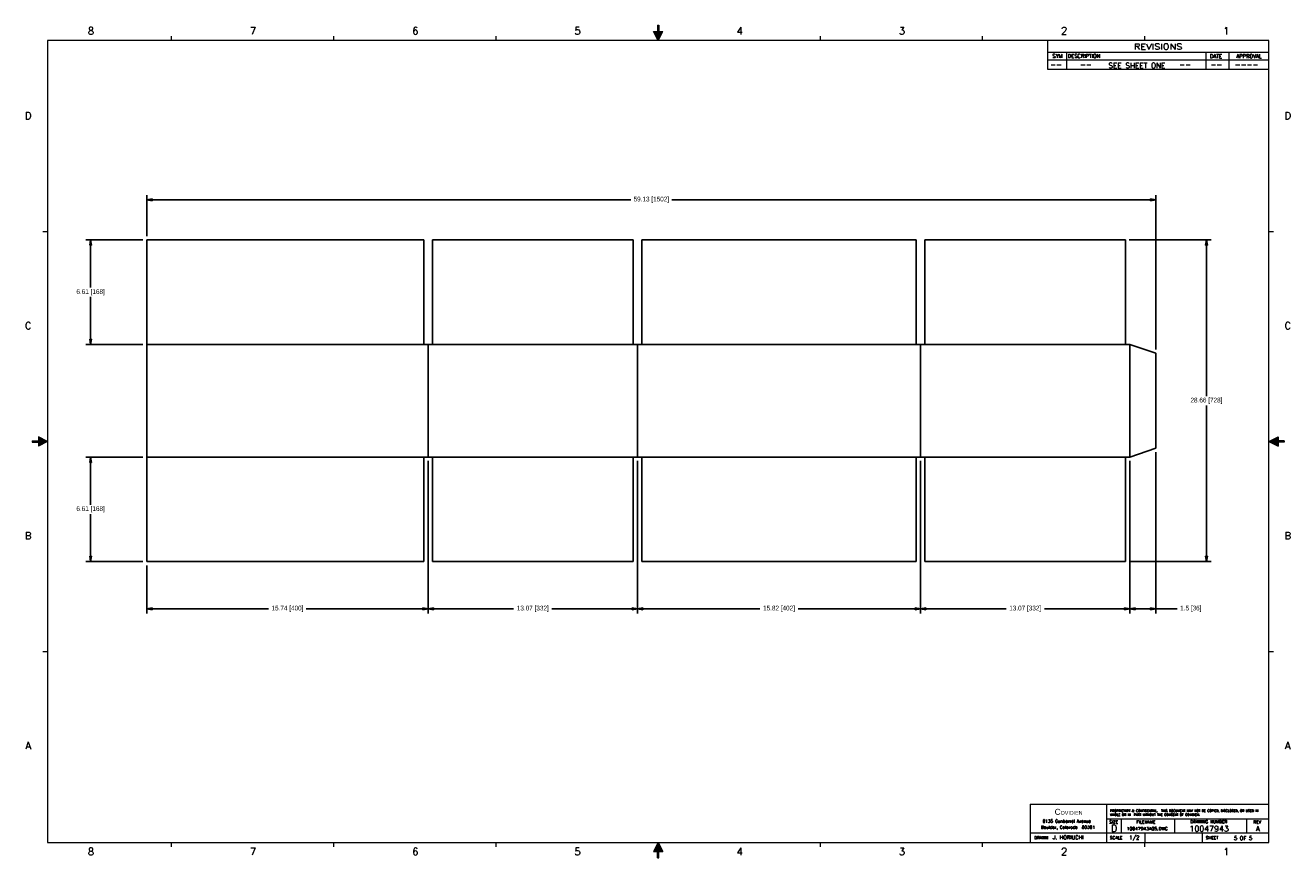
# Model space of a CAD drawing. Header units: inches. Extents: x -0.1 to 33.1, y 0.1 to 21.9.
import ezdxf
from ezdxf.enums import TextEntityAlignment as Align

# ---------------------------------------------------------------- set-up
doc = ezdxf.new("R2010")
doc.units = ezdxf.units.IN
doc.header["$LTSCALE"] = 1.87
doc.header["$MEASUREMENT"] = 0
doc.header["$PDMODE"] = 3
doc.header["$PDSIZE"] = 0.3125
doc.layers.get('0').update_dxf_attribs({"linetype": 'CONTINUOUS'})
doc.layers.get('Defpoints').update_dxf_attribs({"linetype": 'CONTINUOUS'})
for name, color, linetype in [('DIM', 7, 'CONTINUOUS'), ('DRAW', 4, 'CONTINUOUS'), ('Layer 1', 7, 'CONTINUOUS'), ('OBJECT', 5, 'CONTINUOUS')]:
    doc.layers.add(name, color=color, linetype=linetype)
doc.styles.add('ROMANS', font='ROMANS.shx')
doc.styles.add('SIMPLEX', font='SIMPLEX')
doc.styles.get("Standard").update_dxf_attribs({"font": 'txt', "width": 0.8})
doc.styles.add('TB', font='SAS_____.PFB')
doc.dimstyles.get("Standard").update_dxf_attribs({"dimtxt": 0.15625, "dimasz": 0.1875, "dimexe": 0.18, "dimexo": 0.0625, "dimgap": 0.09, "dimtad": 0, "dimtih": 1, "dimtoh": 1, "dimzin": 4, "dimdsep": 46, "dimtxsty": 'Standard', "dimblk": 'CLOSED', "dimblk1": 'CLOSED', "dimblk2": 'CLOSED', "dimcen": 0.09, "dimadec": 0, "dimazin": 0, "dimtp": 0.01, "dimtm": 0.01, "dimtfac": 1, "dimtofl": 0, "dimtmove": 0, "dimatfit": 3, "dimldrblk": 'CLOSED', "dimfxl": 0, "dimtolj": 1, "dimtzin": 4, "dimarcsym": 0})

# ---------------------------------------------------------------- blocks, each defined once
blk = doc.blocks.new('PG-2')
at = {"layer": 'DIM', "style": 'ROMANS'}
for s, p in [('--', (-5.732, -0.691)), ('--', (-4.949, -0.69)), ('--', (-2.347, -0.69)), ('--', (-1.531, -0.69)), ('----', (-0.895, -0.689))]:
    blk.add_text(s, height=0.14, dxfattribs=at).set_placement(p)
blk.add_text('SEE SHEET ONE', height=0.14, dxfattribs=at).set_placement((-3.457, -0.72), align=Align.CENTER)
blk = doc.blocks.new('ANSI_D2')
at = {"layer": 'DIM', "lineweight": 0}
for p, q in [((26.7, 21.2), (32.5, 21.2)), ((26.7, 21.2), (32.5, 21.2)), ((26.7, 21), (32.5, 21)), ((26.7, 21), (32.5, 21)), ((27.2, 21.2), (27.2, 20.75)), ((27.2, 21.2), (27.2, 20.75)), ((30.85, 21.2), (30.85, 20.75)), ((30.85, 21.2), (30.85, 20.75)), ((31.45, 21.2), (31.45, 20.75)), ((31.45, 21.2), (31.45, 20.75))]:
    blk.add_line(p, q, dxfattribs=at)
at = {"layer": 'DRAW', "color": 5, "lineweight": 0}
for p, q in [((30.024, 1.12), (30.024, 0.75)), ((31.917, 1.12), (31.917, 0.75))]:
    blk.add_line(p, q, dxfattribs=at)
at = {"layer": 'OBJECT', "color": 5, "lineweight": 0}
for p, q in [((16.484, 21.902), (16.484, 21.741)), ((16.484, 21.902), (16.516, 21.902)), ((16.516, 21.902), (16.516, 21.741)), ((3.75, 21.5), (3.75, 21.62)), ((3.75, 21.5), (3.75, 21.62)), ((8, 21.5), (8, 21.62)), ((8, 21.5), (8, 21.62)), ((8, 21.5), (8, 21.62)), ((8, 21.5), (8, 21.62)), ((12.25, 21.5), (12.25, 21.62)), ((12.25, 21.5), (12.25, 21.62)), ((16.5, 21.5), (16.375, 21.741)), ((16.375, 21.741), (16.484, 21.741)), ((16.5, 21.806), (16.5, 21.5)), ((16.5, 21.5), (16.5, 21.806)), ((16.5, 21.5), (16.625, 21.741)), ((16.5, 21.62), (16.5, 21.5)), ((16.5, 21.62), (16.5, 21.5)), ((16.516, 21.741), (16.625, 21.741)), ((20.75, 21.5), (20.75, 21.62)), ((20.75, 21.5), (20.75, 21.62)), ((25, 21.5), (25, 21.62)), ((25, 21.5), (25, 21.62)), ((29.25, 21.5), (29.25, 21.62)), ((29.25, 21.5), (29.25, 21.62)), ((32.5, 21.5), (0.5, 21.5)), ((32.5, 21.5), (0.5, 21.5)), ((0.5, 21.5), (0.5, 0.5)), ((0.5, 21.5), (0.5, 0.5)), ((26.7, 21.5), (26.7, 20.75)), ((26.7, 21.5), (26.7, 20.75)), ((32.5, 0.5), (32.5, 21.5)), ((32.5, 0.5), (32.5, 21.5)), ((26.7, 20.75), (32.5, 20.75)), ((26.7, 20.75), (32.5, 20.75)), ((0.38, 16.5), (0.5, 16.5)), ((0.38, 16.5), (0.5, 16.5)), ((32.5, 16.5), (32.62, 16.5)), ((32.5, 16.5), (32.62, 16.5)), ((0.098, 11.016), (0.259, 11.016)), ((0.098, 11.016), (0.098, 10.984)), ((0.098, 10.984), (0.259, 10.984)), ((0.194, 11), (0.5, 11)), ((0.5, 11), (0.194, 11)), ((0.5, 11), (0.259, 11.125)), ((0.259, 11.125), (0.259, 11.016)), ((0.5, 11), (0.259, 10.875)), ((0.259, 10.984), (0.259, 10.875)), ((0.38, 11), (0.5, 11)), ((32.5, 11), (32.741, 11.125)), ((32.62, 11), (32.5, 11)), ((32.806, 11), (32.5, 11)), ((32.5, 11), (32.806, 11)), ((32.5, 11), (32.741, 10.875)), ((32.741, 11.125), (32.741, 11.016)), ((32.902, 11.016), (32.741, 11.016)), ((32.902, 10.984), (32.741, 10.984)), ((32.741, 10.984), (32.741, 10.875)), ((32.902, 11.016), (32.902, 10.984)), ((0.38, 5.5), (0.5, 5.5)), ((0.38, 5.5), (0.5, 5.5)), ((32.5, 5.5), (32.62, 5.5)), ((32.5, 5.5), (32.62, 5.5)), ((26.25, 1.5), (32.5, 1.5)), ((26.25, 1.5), (26.25, 0.5)), ((28.25, 1.5), (28.25, 0.5)), ((28.25, 1.12), (32.5, 1.12)), ((28.63, 1.12), (28.63, 0.75)), ((26.25, 0.75), (32.5, 0.75)), ((29.25, 0.75), (29.25, 0.5)), ((30.75, 0.75), (30.75, 0.5)), ((0.5, 0.5), (32.5, 0.5)), ((0.5, 0.5), (32.5, 0.5)), ((3.75, 0.38), (3.75, 0.5)), ((3.75, 0.38), (3.75, 0.5)), ((8, 0.38), (8, 0.5)), ((8, 0.38), (8, 0.5)), ((8, 0.38), (8, 0.5)), ((8, 0.38), (8, 0.5)), ((12.25, 0.38), (12.25, 0.5)), ((12.25, 0.38), (12.25, 0.5)), ((16.5, 0.5), (16.375, 0.259)), ((16.5, 0.38), (16.5, 0.5)), ((16.5, 0.194), (16.5, 0.5)), ((16.5, 0.5), (16.5, 0.194)), ((16.5, 0.5), (16.625, 0.259)), ((20.75, 0.38), (20.75, 0.5)), ((20.75, 0.38), (20.75, 0.5)), ((25, 0.38), (25, 0.5)), ((25, 0.38), (25, 0.5)), ((29.25, 0.38), (29.25, 0.5)), ((29.25, 0.38), (29.25, 0.5)), ((16.375, 0.259), (16.484, 0.259)), ((16.484, 0.098), (16.484, 0.259)), ((16.484, 0.098), (16.516, 0.098)), ((16.516, 0.098), (16.516, 0.259)), ((16.516, 0.259), (16.625, 0.259))]:
    blk.add_line(p, q, dxfattribs=at)
for points in [[(16.484, 21.902), (16.516, 21.902), (16.516, 21.741)], [(16.484, 21.902), (16.484, 21.741), (16.516, 21.741)], [(16.375, 21.741), (16.5, 21.5), (16.484, 21.741)], [(16.625, 21.741), (16.5, 21.5), (16.484, 21.741)], [(0.098, 11.016), (0.098, 10.984), (0.259, 10.984)], [(0.098, 11.016), (0.259, 11.016), (0.259, 10.984)], [(0.259, 11.125), (0.5, 11), (0.259, 11.016)], [(0.259, 10.875), (0.5, 11), (0.259, 11.016)], [(32.741, 11.125), (32.5, 11), (32.741, 11.016)], [(32.741, 10.875), (32.5, 11), (32.741, 11.016)], [(32.902, 11.016), (32.902, 10.984), (32.741, 10.984)], [(32.902, 11.016), (32.741, 11.016), (32.741, 10.984)], [(16.375, 0.259), (16.5, 0.5), (16.484, 0.259)], [(16.625, 0.259), (16.5, 0.5), (16.484, 0.259)], [(16.484, 0.098), (16.516, 0.098), (16.516, 0.259)], [(16.484, 0.098), (16.484, 0.259), (16.516, 0.259)]]:
    blk.add_solid(points, dxfattribs=at)
at = {"layer": 'OBJECT', "lineweight": 0}
blk.add_blockref('PG-2', (32.5, 21.5), dxfattribs=at)
at = {"layer": 'DIM', "lineweight": 0, "style": 'SIMPLEX', "width": 1.25}
blk.add_text('REVISIONS', height=0.15, dxfattribs=at).set_placement((29.6, 21.271), align=Align.CENTER)
blk.add_text('REVISIONS', height=0.15, dxfattribs=at).set_placement((29.6, 21.271), align=Align.CENTER)
at = {"layer": 'DIM', "lineweight": 0, "style": 'ROMANS'}
for s, height, p in [('SYM  DESCRIPTION ', 0.1, (26.826, 21.049)), ('DATE', 0.1, (30.956, 21.043)), ('APPROVAL', 0.1, (31.646, 21.043)), ('6135 Gunbarrel Avenue', 0.08, (26.571, 1.015)), ('Boulder, Colorado  80301', 0.08, (26.531, 0.856))]:
    blk.add_text(s, height=height, dxfattribs=at).set_placement(p)
at = {"layer": 'DIM', "color": 7, "lineweight": 0, "style": 'SIMPLEX'}
for s, p in [('SIZE', (28.319, 0.993)), ('FILENAME', (29.031, 0.993)), ('REV', (32.096, 0.993)), ('DRAWN', (26.354, 0.579)), ('SCALE', (28.334, 0.579)), ('SHEET', (30.847, 0.579))]:
    blk.add_text(s, height=0.08, dxfattribs=at).set_placement(p)
blk.add_text('DRAWING NUMBER', height=0.08, dxfattribs=at).set_placement((30.926, 0.999), align=Align.CENTER)
at = {"layer": 'DIM', "lineweight": 0, "insert": (26.887, 1.377), "char_height": 0.156, "width": 0.743, "attachment_point": 1, "style": 'TB'}
blk.add_mtext('C\\H0.1;OVIDIEN', dxfattribs=at)
at = {"layer": 'DIM', "color": 1, "lineweight": 0, "insert": (28.34, 1.356), "char_height": 0.06, "width": 4.22832, "attachment_point": 1, "style": 'SIMPLEX'}
blk.add_mtext('PROPRIETARY & CONFIDENTIAL.  THIS DOCUMENT MAY NOT BE COPIED, DISCLOSED, OR USED IN WHOLE OR IN  PART WITHOUT THE CONSENT OF COVIDIEN.', dxfattribs=at)
at = {"layer": 'DIM', "lineweight": 0, "style": 'ROMANS'}
blk.add_attdef('DRAWN_BY', (26.838, 0.58), '', height=0.1, dxfattribs=at)
for tag, height, p in [('SCALE', 0.1, (28.973, 0.619)), ('FILE_REF', 0.0852, (29.312, 0.859)), ('DWG-NO', 0.15, (30.935, 0.858)), ('SHT_NO', 0.1, (31.825, 0.611)), ('REV', 0.125, (32.214, 0.858))]:
    blk.add_attdef(tag, text='', height=height, dxfattribs=at).set_placement(p, align=Align.MIDDLE)
at = {"layer": 'OBJECT', "color": 5, "lineweight": 0, "style": 'SIMPLEX'}
for s, height, p in [('8', 0.19, (1.636, 21.662)), ('8', 0.19, (1.636, 21.662)), ('7', 0.19, (5.886, 21.662)), ('7', 0.19, (5.886, 21.662)), ('6', 0.19, (10.136, 21.662)), ('6', 0.19, (10.136, 21.662)), ('5', 0.19, (14.386, 21.662)), ('5', 0.19, (14.386, 21.662)), ('4', 0.19, (18.636, 21.662)), ('4', 0.19, (18.636, 21.662)), ('3', 0.19, (22.886, 21.662)), ('3', 0.19, (22.886, 21.662)), ('2', 0.19, (27.136, 21.662)), ('2', 0.19, (27.136, 21.662)), ('1', 0.19, (31.386, 21.662)), ('1', 0.19, (31.386, 21.662)), ('D', 0.19, (-0.006, 19.439)), ('D', 0.19, (-0.006, 19.439)), ('D', 0.19, (32.994, 19.439)), ('D', 0.19, (32.994, 19.439)), ('C', 0.19, (-0.006, 13.939)), ('C', 0.19, (-0.006, 13.939)), ('C', 0.19, (32.994, 13.939)), ('C', 0.19, (32.994, 13.939)), ('B', 0.19, (-0.006, 8.439)), ('B', 0.19, (-0.006, 8.439)), ('B', 0.19, (32.994, 8.439)), ('B', 0.19, (32.994, 8.439)), ('A', 0.19, (-0.006, 2.939)), ('A', 0.19, (-0.006, 2.939)), ('A', 0.19, (32.994, 2.939)), ('A', 0.19, (32.994, 2.939)), ('D', 0.18, (28.444, 0.775)), ('8', 0.19, (1.636, 0.162)), ('8', 0.19, (1.636, 0.162)), ('7', 0.19, (5.886, 0.162)), ('7', 0.19, (5.886, 0.162)), ('6', 0.19, (10.136, 0.162)), ('6', 0.19, (10.136, 0.162)), ('5', 0.19, (14.386, 0.162)), ('5', 0.19, (14.386, 0.162)), ('4', 0.19, (18.636, 0.162)), ('4', 0.19, (18.636, 0.162)), ('3', 0.19, (22.886, 0.162)), ('3', 0.19, (22.886, 0.162)), ('2', 0.19, (27.136, 0.162)), ('2', 0.19, (27.136, 0.162)), ('1', 0.19, (31.386, 0.162)), ('1', 0.19, (31.386, 0.162))]:
    blk.add_text(s, height=height, dxfattribs=at).set_placement(p, align=Align.CENTER)
blk = doc.blocks.new('_CLOSED')
at = {"color": 0, "linetype": 'ByBlock'}
for p, q in [((0, 0), (-1, 0.17)), ((-1, 0.17), (-1, -0.17)), ((-1, -0.17), (0, 0)), ((-1, 0), (0, 0))]:
    blk.add_line(p, q, dxfattribs=at)
blk = doc.blocks.new('*D14')
at = {"layer": 'Defpoints', "color": 0, "lineweight": 0}
for p in [(3.098, 16.279), (1.627, 13.538), (3.098, 13.538)]:
    blk.add_point(p, dxfattribs=at)
at = {"layer": 'DIM', "color": 0, "lineweight": -2}
for p, q in [((2.998, 16.279), (1.502, 16.279)), ((1.627, 16.139), (1.627, 15.031)), ((1.627, 13.678), (1.627, 14.786)), ((2.998, 13.538), (1.502, 13.538))]:
    blk.add_line(p, q, dxfattribs=at)
at = {"layer": 'DIM', "color": 0, "lineweight": -2, "xscale": 0.14, "yscale": 0.14, "zscale": 0.14}
for p, rotation in [((1.627, 16.279), 90), ((1.627, 13.538), 270)]:
    blk.add_blockref('_CLOSED', p, dxfattribs=dict(at, rotation=rotation))
at = {"layer": 'DIM', "color": 0, "insert": (1.627, 14.908), "char_height": 0.125, "attachment_point": 5}
blk.add_mtext('\\A1;6.61 [168]', dxfattribs=at)
blk = doc.blocks.new('*D15')
at = {"layer": 'Defpoints', "color": 0, "lineweight": 0}
for p in [(3.098, 10.593), (1.627, 7.853), (3.098, 7.853)]:
    blk.add_point(p, dxfattribs=at)
at = {"layer": 'DIM', "color": 0, "lineweight": -2}
for p, q in [((2.998, 10.593), (1.502, 10.593)), ((1.627, 10.453), (1.627, 9.345)), ((1.627, 7.993), (1.627, 9.1)), ((2.998, 7.853), (1.502, 7.853))]:
    blk.add_line(p, q, dxfattribs=at)
at = {"layer": 'DIM', "color": 0, "lineweight": -2, "xscale": 0.14, "yscale": 0.14, "zscale": 0.14}
for p, rotation in [((1.627, 10.593), 90), ((1.627, 7.853), 270)]:
    blk.add_blockref('_CLOSED', p, dxfattribs=dict(at, rotation=rotation))
at = {"layer": 'DIM', "color": 0, "insert": (1.627, 9.223), "char_height": 0.125, "attachment_point": 5}
blk.add_mtext('\\A1;6.61 [168]', dxfattribs=at)
blk = doc.blocks.new('*D16')
at = {"layer": 'Defpoints', "color": 0, "lineweight": 0}
for p in [(10.474, 10.535), (3.098, 7.853), (10.474, 6.618)]:
    blk.add_point(p, dxfattribs=at)
at = {"layer": 'DIM', "color": 0, "lineweight": -2}
for p, q in [((10.474, 10.435), (10.474, 6.493)), ((3.098, 7.753), (3.098, 6.493)), ((3.238, 6.618), (6.293, 6.618)), ((10.334, 6.618), (7.279, 6.618))]:
    blk.add_line(p, q, dxfattribs=at)
at = {"layer": 'DIM', "color": 0, "lineweight": -2, "xscale": 0.14, "yscale": 0.14, "zscale": 0.14, "rotation": 180}
blk.add_blockref('_CLOSED', (3.098, 6.618), dxfattribs=at)
at = {"layer": 'DIM', "color": 0, "lineweight": -2, "xscale": 0.14, "yscale": 0.14, "zscale": 0.14}
blk.add_blockref('_CLOSED', (10.474, 6.618), dxfattribs=at)
at = {"layer": 'DIM', "color": 0, "insert": (6.786, 6.618), "char_height": 0.125, "attachment_point": 5}
blk.add_mtext('\\A1;15.74 [400]', dxfattribs=at)
blk = doc.blocks.new('*D17')
at = {"layer": 'Defpoints', "color": 0, "lineweight": 0}
for p in [(10.474, 10.593), (15.954, 10.593), (10.474, 6.618)]:
    blk.add_point(p, dxfattribs=at)
at = {"layer": 'DIM', "color": 0, "lineweight": -2}
for p, q in [((10.474, 10.493), (10.474, 6.493)), ((15.954, 10.493), (15.954, 6.493)), ((10.614, 6.618), (12.712, 6.618)), ((15.814, 6.618), (13.716, 6.618))]:
    blk.add_line(p, q, dxfattribs=at)
at = {"layer": 'DIM', "color": 0, "lineweight": -2, "xscale": 0.14, "yscale": 0.14, "zscale": 0.14, "rotation": 180}
blk.add_blockref('_CLOSED', (10.474, 6.618), dxfattribs=at)
at = {"layer": 'DIM', "color": 0, "lineweight": -2, "xscale": 0.14, "yscale": 0.14, "zscale": 0.14}
blk.add_blockref('_CLOSED', (15.954, 6.618), dxfattribs=at)
at = {"layer": 'DIM', "color": 0, "insert": (13.214, 6.618), "char_height": 0.125, "attachment_point": 5}
blk.add_mtext('\\A1;13.07 [332]', dxfattribs=at)
blk = doc.blocks.new('*D18')
at = {"layer": 'Defpoints', "color": 0, "lineweight": 0}
for p in [(15.954, 10.593), (23.376, 10.593), (23.376, 6.618)]:
    blk.add_point(p, dxfattribs=at)
at = {"layer": 'DIM', "color": 0, "lineweight": -2}
for p, q in [((15.954, 10.493), (15.954, 6.493)), ((23.376, 10.493), (23.376, 6.493)), ((16.094, 6.618), (19.163, 6.618)), ((23.236, 6.618), (20.167, 6.618))]:
    blk.add_line(p, q, dxfattribs=at)
at = {"layer": 'DIM', "color": 0, "lineweight": -2, "xscale": 0.14, "yscale": 0.14, "zscale": 0.14, "rotation": 180}
blk.add_blockref('_CLOSED', (15.954, 6.618), dxfattribs=at)
at = {"layer": 'DIM', "color": 0, "lineweight": -2, "xscale": 0.14, "yscale": 0.14, "zscale": 0.14}
blk.add_blockref('_CLOSED', (23.376, 6.618), dxfattribs=at)
at = {"layer": 'DIM', "color": 0, "insert": (19.665, 6.618), "char_height": 0.125, "attachment_point": 5}
blk.add_mtext('\\A1;15.82 [402]', dxfattribs=at)
blk = doc.blocks.new('*D19')
at = {"layer": 'Defpoints', "color": 0, "lineweight": 0}
for p in [(23.376, 10.593), (28.856, 10.593), (28.856, 6.618)]:
    blk.add_point(p, dxfattribs=at)
at = {"layer": 'DIM', "color": 0, "lineweight": -2}
for p, q in [((23.376, 10.493), (23.376, 6.493)), ((28.856, 10.493), (28.856, 6.493)), ((23.516, 6.618), (25.614, 6.618)), ((28.716, 6.618), (26.617, 6.618))]:
    blk.add_line(p, q, dxfattribs=at)
at = {"layer": 'DIM', "color": 0, "lineweight": -2, "xscale": 0.14, "yscale": 0.14, "zscale": 0.14, "rotation": 180}
blk.add_blockref('_CLOSED', (23.376, 6.618), dxfattribs=at)
at = {"layer": 'DIM', "color": 0, "lineweight": -2, "xscale": 0.14, "yscale": 0.14, "zscale": 0.14}
blk.add_blockref('_CLOSED', (28.856, 6.618), dxfattribs=at)
at = {"layer": 'DIM', "color": 0, "insert": (26.116, 6.618), "char_height": 0.125, "attachment_point": 5}
blk.add_mtext('\\A1;13.07 [332]', dxfattribs=at)
blk = doc.blocks.new('*D20')
at = {"layer": 'Defpoints', "color": 0, "lineweight": 0}
for p in [(29.541, 10.821), (28.856, 10.593), (29.541, 6.618)]:
    blk.add_point(p, dxfattribs=at)
at = {"layer": 'DIM', "color": 0, "lineweight": -2}
for p, q in [((29.541, 10.721), (29.541, 6.493)), ((28.856, 10.493), (28.856, 6.493)), ((28.996, 6.618), (29.401, 6.618)), ((30.095, 6.618), (29.541, 6.618))]:
    blk.add_line(p, q, dxfattribs=at)
at = {"layer": 'DIM', "color": 0, "lineweight": -2, "xscale": 0.14, "yscale": 0.14, "zscale": 0.14, "rotation": 180}
blk.add_blockref('_CLOSED', (28.856, 6.618), dxfattribs=at)
at = {"layer": 'DIM', "color": 0, "lineweight": -2, "xscale": 0.14, "yscale": 0.14, "zscale": 0.14}
blk.add_blockref('_CLOSED', (29.541, 6.618), dxfattribs=at)
at = {"layer": 'DIM', "color": 0, "insert": (30.455, 6.618), "char_height": 0.125, "attachment_point": 5}
blk.add_mtext('\\A1;1.5 [36]', dxfattribs=at)
blk = doc.blocks.new('*D21')
at = {"layer": 'Defpoints', "color": 0, "lineweight": 0}
for p in [(28.742, 16.279), (28.742, 7.853), (30.865, 7.853)]:
    blk.add_point(p, dxfattribs=at)
at = {"layer": 'DIM', "color": 0, "lineweight": -2}
for p, q in [((28.842, 16.279), (30.99, 16.279)), ((30.865, 16.139), (30.865, 12.188)), ((30.865, 7.993), (30.865, 11.943)), ((28.842, 7.853), (30.99, 7.853))]:
    blk.add_line(p, q, dxfattribs=at)
at = {"layer": 'DIM', "color": 0, "lineweight": -2, "xscale": 0.14, "yscale": 0.14, "zscale": 0.14}
for p, rotation in [((30.865, 16.279), 90), ((30.865, 7.853), 270)]:
    blk.add_blockref('_CLOSED', p, dxfattribs=dict(at, rotation=rotation))
at = {"layer": 'DIM', "color": 0, "insert": (30.865, 12.066), "char_height": 0.125, "attachment_point": 5}
blk.add_mtext('\\A1;28.66 [728]', dxfattribs=at)
blk = doc.blocks.new('*D22')
at = {"layer": 'Defpoints', "color": 0, "lineweight": 0}
for p in [(29.541, 17.332), (3.098, 16.279), (29.541, 13.31)]:
    blk.add_point(p, dxfattribs=at)
at = {"layer": 'DIM', "color": 0, "lineweight": -2}
for p, q in [((3.098, 16.379), (3.098, 17.457)), ((3.238, 17.332), (15.785, 17.332)), ((29.401, 17.332), (16.855, 17.332)), ((29.541, 13.41), (29.541, 17.457))]:
    blk.add_line(p, q, dxfattribs=at)
at = {"layer": 'DIM', "color": 0, "lineweight": -2, "xscale": 0.14, "yscale": 0.14, "zscale": 0.14, "rotation": 180}
blk.add_blockref('_CLOSED', (3.098, 17.332), dxfattribs=at)
at = {"layer": 'DIM', "color": 0, "lineweight": -2, "xscale": 0.14, "yscale": 0.14, "zscale": 0.14}
blk.add_blockref('_CLOSED', (29.541, 17.332), dxfattribs=at)
at = {"layer": 'DIM', "color": 0, "insert": (16.32, 17.332), "char_height": 0.125, "attachment_point": 5}
blk.add_mtext('\\A1;59.13 [1502]', dxfattribs=at)

msp = doc.modelspace()

# ---------------------------------------------------------------- linework, layer by layer
at = {"layer": 'Layer 1'}
for p, q in [((3.0984, 16.2785), (3.0984, 13.5384)), ((3.0984, 16.2785), (10.3597, 16.2785)), ((10.3597, 16.2785), (10.3597, 13.5384)), ((10.5881, 16.2785), (10.5881, 13.5384)), ((10.5881, 16.2785), (15.84, 16.2785)), ((15.84, 16.2785), (15.84, 13.5384)), ((16.0684, 16.2785), (16.0684, 13.5384)), ((16.0684, 16.2785), (23.2613, 16.2785)), ((23.2613, 16.2785), (23.2613, 13.5384)), ((23.4897, 16.2785), (23.4897, 13.5384)), ((23.4897, 16.2785), (28.7416, 16.2785)), ((28.7416, 16.2785), (28.7416, 13.5384)), ((3.0984, 13.5384), (3.0984, 10.5927)), ((3.0984, 13.5384), (10.4739, 13.5384)), ((3.0984, 13.5384), (3.0984, 10.5927)), ((10.4739, 13.5384), (10.4739, 10.5927)), ((10.4739, 13.5384), (15.9542, 13.5384)), ((15.9542, 13.5384), (15.9542, 10.5927)), ((15.9542, 13.5384), (23.3755, 13.5384)), ((23.3755, 13.5384), (23.3755, 10.5927)), ((23.3755, 13.5384), (28.8558, 13.5384)), ((28.8558, 13.5384), (28.7416, 13.5384)), ((28.8558, 13.5384), (28.7416, 13.5384)), ((28.8558, 13.5384), (28.8558, 10.5927)), ((28.8558, 13.5384), (29.5408, 13.31)), ((29.5408, 10.8211), (29.5408, 13.31)), ((28.8558, 10.5927), (29.5408, 10.8211)), ((3.0984, 10.5927), (3.0984, 7.8526)), ((3.0984, 10.5927), (10.4739, 10.5927)), ((10.3597, 10.5927), (10.3597, 7.8526)), ((10.4739, 10.5927), (15.9542, 10.5927)), ((10.5881, 10.5927), (10.5881, 7.8526)), ((15.84, 10.5927), (15.84, 7.8526)), ((15.9542, 10.5927), (23.3755, 10.5927)), ((16.0684, 10.5927), (16.0684, 7.8526)), ((23.2613, 10.5927), (23.2613, 7.8526)), ((23.3755, 10.5927), (28.8558, 10.5927)), ((23.4897, 10.5927), (23.4897, 7.8526)), ((28.8558, 10.5927), (28.7416, 10.5927)), ((28.7416, 10.5927), (28.7416, 7.8526)), ((3.0984, 7.8526), (10.3597, 7.8526)), ((10.5881, 7.8526), (15.84, 7.8526)), ((16.0684, 7.8526), (23.2613, 7.8526)), ((23.4897, 7.8526), (28.7416, 7.8526))]:
    msp.add_line(p, q, dxfattribs=at)

# ---------------------------------------------------------------- block references
at = {"lineweight": 0}
msp.add_blockref('ANSI_D2', (0, 0), dxfattribs=at).add_auto_attribs({'DRAWN_BY': 'J. HORIUCHI', 'SCALE': '1/2', 'SHT_NO': '5 OF 5', 'FILE_REF': '10047943A05.DWG', 'DWG-NO': '10047943', 'REV': 'A'})

# ---------------------------------------------------------------- dimensions: what is measured, and where the dimension line sits
at = {"layer": 'DIM'}
dim = msp.add_linear_dim(base=(29.5408, 17.3322), p1=(3.0984, 16.2785), p2=(29.5408, 13.31), text='59.13 [1502]', dimstyle='Standard', override={"dimtxt": 0.125, "dimasz": 0.14, "dimexe": 0.125, "dimexo": 0.1, "dimgap": 0.06, "dimdec": 2, "dimlfac": 1.724, "dimzin": 4, "dimcen": 0.075, "dimdle": 0.35}, dxfattribs=at)
dim.commit()
dim.dimension.update_dxf_attribs({"geometry": '*D22', "text_midpoint": (16.3196, 17.3322)})
for base, p1, p2, override, picture, middle in [((1.6268, 13.5384), (3.0984, 16.2785), (3.0984, 13.5384), {"dimtxt": 0.125, "dimasz": 0.14, "dimexe": 0.125, "dimexo": 0.1, "dimgap": 0.06, "dimdec": 2, "dimlfac": 1.7225, "dimzin": 4, "dimcen": 0.075, "dimdle": 0.35}, '*D14', (1.6268, 14.9084)), ((1.6268, 7.8526), (3.0984, 10.5927), (3.0984, 7.8526), {"dimtxt": 0.125, "dimasz": 0.14, "dimexe": 0.125, "dimexo": 0.1, "dimgap": 0.06, "dimdec": 2, "dimlfac": 1.7235, "dimzin": 4, "dimcen": 0.075, "dimdle": 0.35}, '*D15', (1.6268, 9.2226))]:
    dim = msp.add_linear_dim(base=base, p1=p1, p2=p2, angle=90, text='6.61 [168]', dimstyle='Standard', override=override, dxfattribs=at)
    dim.commit()
    dim.dimension.update_dxf_attribs({"geometry": picture, "text_midpoint": middle})
dim = msp.add_linear_dim(base=(30.8652, 7.8526), p1=(28.7416, 16.2785), p2=(28.7416, 7.8526), angle=90, text='28.66 [728]', dimstyle='Standard', override={"dimtxt": 0.125, "dimasz": 0.14, "dimexe": 0.125, "dimexo": 0.1, "dimgap": 0.06, "dimdec": 2, "dimlfac": 1.7245, "dimzin": 4, "dimcen": 0.075, "dimdle": 0.35}, dxfattribs=at)
dim.commit()
dim.dimension.update_dxf_attribs({"geometry": '*D21', "text_midpoint": (30.8652, 12.0655), "dimtype": 160})
for base, p1, p2, text, override, picture, middle in [((29.5408, 6.6183), (28.8558, 10.5927), (29.5408, 10.8211), '1.5 [36]', {"dimtxt": 0.125, "dimasz": 0.14, "dimexe": 0.125, "dimexo": 0.1, "dimgap": 0.06, "dimdec": 2, "dimlfac": 1.7235, "dimzin": 4, "dimcen": 0.075, "dimdle": 0.35, "dimtmove": 1}, '*D20', (30.4552, 6.6183)), ((10.4739, 6.6183), (3.0984, 7.8526), (10.4739, 10.5347), '15.74 [400]', {"dimtxt": 0.125, "dimasz": 0.14, "dimexe": 0.125, "dimexo": 0.1, "dimgap": 0.06, "dimdec": 2, "dimlfac": 1.7245, "dimzin": 4, "dimcen": 0.075, "dimdle": 0.35}, '*D16', (6.7861, 6.6183)), ((10.4739, 6.6183), (15.9542, 10.5927), (10.4739, 10.5927), '13.07 [332]', {"dimtxt": 0.125, "dimasz": 0.14, "dimexe": 0.125, "dimexo": 0.1, "dimgap": 0.06, "dimdec": 2, "dimlfac": 1.7235, "dimzin": 4, "dimcen": 0.075, "dimdle": 0.35}, '*D17', (13.2141, 6.6183)), ((23.3755, 6.6183), (15.9542, 10.5927), (23.3755, 10.5927), '15.82 [402]', {"dimtxt": 0.125, "dimasz": 0.14, "dimexe": 0.125, "dimexo": 0.1, "dimgap": 0.06, "dimdec": 2, "dimlfac": 1.7245, "dimzin": 4, "dimcen": 0.075, "dimdle": 0.35}, '*D18', (19.6649, 6.6183)), ((28.8558, 6.6183), (23.3755, 10.5927), (28.8558, 10.5927), '13.07 [332]', {"dimtxt": 0.125, "dimasz": 0.14, "dimexe": 0.125, "dimexo": 0.1, "dimgap": 0.06, "dimdec": 2, "dimlfac": 1.7235, "dimzin": 4, "dimcen": 0.075, "dimdle": 0.35}, '*D19', (26.1157, 6.6183))]:
    dim = msp.add_linear_dim(base=base, p1=p1, p2=p2, text=text, dimstyle='Standard', override=override, dxfattribs=at)
    dim.commit()
    dim.dimension.update_dxf_attribs({"geometry": picture, "text_midpoint": middle, "dimtype": 160})

doc.saveas('drawing.dxf')
